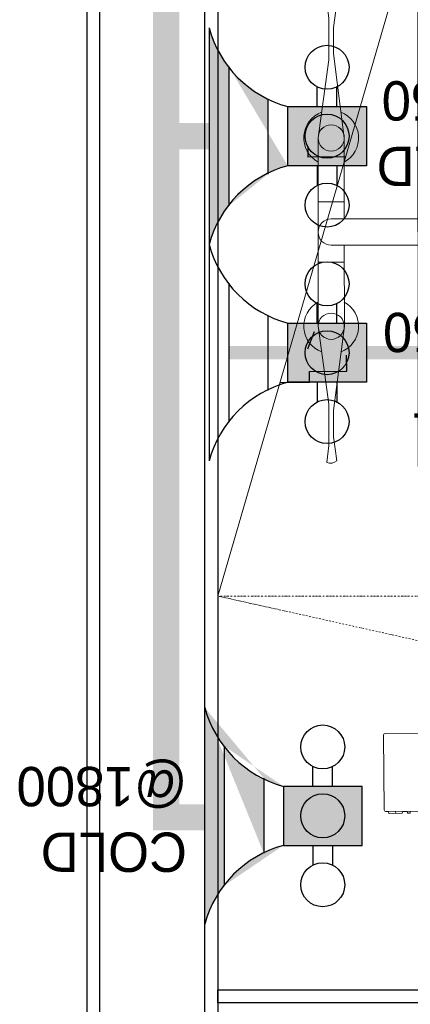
# Model space of a CAD drawing. Header units: millimetres. Extents: x 103872 to 294171, y 5570 to 32737.
# Tile 3 of 117: x 106762 to 107060, y 8499 to 9250. Entities that reach past the tile are written whole.
import ezdxf

# ---------------------------------------------------------------- set-up
doc = ezdxf.new("R2010")
doc.units = ezdxf.units.MM
doc.header["$LTSCALE"] = 2.5
doc.linetypes.add('CONTINOUS', pattern=[0])
doc.linetypes.add('DASHDOT2', pattern=[0.5, 0.25, -0.125, 0, -0.125])
for name, color, linetype, lineweight in [('00-ABM  HWS', 1, 'CONTINOUS', 0), ('CKD Dimensions', 7, 'Continuous', 0), ('CKD Equipments', 252, 'Continuous', 0), ('Dimension', 40, 'Continuous', 0), ('FURNITURES', 30, 'Continuous', 15), ('JMT-DWS', 200, 'Continuous', 0), ('K Equipment', 30, 'Continuous', 9), ('WALL', 132, 'Continuous', 25)]:
    doc.layers.add(name, color=color, linetype=linetype, lineweight=lineweight)
doc.layers.add('CKD Plumbing', color=6, linetype='Continuous')
doc.layers.add('kitchen equip1', color=8, linetype='Continuous')
doc.styles.get("Standard").update_dxf_attribs({"font": 'GOTHIC.TTF'})

# ---------------------------------------------------------------- blocks, each defined once
blk = doc.blocks.new('*U43')
at = {"color": 8}
for points in [[(0, 0), (6936.29847651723, 0), (6936.29847651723, -10), (0, -10)], [(0, -100), (6936.29847651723, -100), (6936.29847651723, -90), (0, -90)]]:
    blk.add_lwpolyline(points, close=True, dxfattribs=at)
blk = doc.blocks.new('*U42')
at = {"color": 8}
blk.add_lwpolyline([(0, 0), (5962.203618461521, 0), (5962.203618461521, -10), (0, -10)], close=True, dxfattribs=at)
blk = doc.blocks.new('awreg')
at = {"layer": 'K Equipment', "color": 8}
for p, q in [((60804.49864220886, 14506.406571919, -7.415310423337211), (60745.05922732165, 14498.12237261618, -7.415310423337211)), ((60804.49864220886, 14506.406571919, -7.415310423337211), (60947.97864257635, 14506.40670838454, -7.415310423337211)), ((60853.28005577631, 14486.4000181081, -7.415310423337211), (60853.26864212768, 14506.41001740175, -7.415310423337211)), ((60899.2000556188, 14486.40326224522, -7.415310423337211), (60899.19864266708, 14506.40326219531, -7.415310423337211)), ((60947.97864257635, 14506.40670838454, -7.415310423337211), (61007.41922668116, 14498.14090771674, -7.415310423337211)), ((60713.48922740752, 14498.1201422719, -7.415310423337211), (60700.73911228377, 14499.74924150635, -7.415310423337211)), ((60713.48922740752, 14498.1201422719, -7.415310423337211), (60745.05922732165, 14498.12237261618, -7.415310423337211)), ((60866.23934850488, 14496.41094253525, -7.415310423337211), (60866.22324182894, 14311.87248413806, -7.415310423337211)), ((60886.23934919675, 14496.40234662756, -7.415310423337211), (60886.22324181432, 14311.87388828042, -7.415310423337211)), ((61038.97922731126, 14498.1331373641, -7.415310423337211), (61007.41922668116, 14498.14090771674, -7.415310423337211)), ((61038.97922731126, 14498.1331373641, -7.415310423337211), (61051.75911280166, 14499.75404024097, -7.415310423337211)), ((60720.24947111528, 14494.67061987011, -7.415310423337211), (60701.86965273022, 14492.09932138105, -7.415310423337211)), ((60720.24947111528, 14494.67061987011, -7.415310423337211), (60740.25947176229, 14494.66203353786, -7.415310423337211)), ((60804.51005585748, 14486.39657262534, -7.415310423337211), (60740.25947176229, 14494.66203353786, -7.415310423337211)), ((60947.98005552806, 14486.40670843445, -7.415310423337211), (61012.24947179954, 14494.67124898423, -7.415310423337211)), ((61032.23947175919, 14494.67266122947, -7.415310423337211), (61012.24947179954, 14494.67124898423, -7.415310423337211)), ((61032.23947175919, 14494.67266122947, -7.415310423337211), (61050.62965185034, 14492.12396043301, -7.415310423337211)), ((60804.51005585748, 14486.39657262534, -7.415310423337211), (60866.23005573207, 14486.40093299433, -7.415310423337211)), ((60886.25005566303, 14486.40234735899, -7.415310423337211), (60947.98005552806, 14486.40670843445, -7.415310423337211)), ((60701.1854458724, 14430.20847034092, -7.415310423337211), (61051.18544487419, 14430.23672937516, -7.415310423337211)), ((60701.18650558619, 14415.20847037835, -7.415310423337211), (61051.18650458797, 14415.2367294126, -7.415310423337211)), ((60741.19998880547, 14224.3580781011, -7.415310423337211), (60741.1865657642, 14414.35807762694, -7.415310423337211)), ((60651.18897837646, 14380.20493808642, -7.415310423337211), (60651.22076978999, 13980.20493920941, -7.415310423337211)), ((60666.18897833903, 14380.2059978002, -7.415310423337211), (60666.22076975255, 13980.20599892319, -7.415310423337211)), ((61086.18897716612, 14380.23920216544, -7.415310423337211), (61086.22076857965, 13980.23920328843, -7.415310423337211)), ((61101.18897712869, 14380.24026187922, -7.415310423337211), (61101.22076854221, 13980.24026300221, -7.415310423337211)), ((60651.19363074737, 14314.35171959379, -7.415310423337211), (60841.19363027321, 14314.36514263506, -7.415310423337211)), ((60701.2232423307, 13945.20847167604, -7.415310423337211), (61051.22324133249, 13945.23673071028, -7.415310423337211)), ((60701.22430204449, 13930.20847171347, -7.415310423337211), (61051.22430104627, 13930.23673074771, -7.415310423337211))]:
    blk.add_line(p, q, dxfattribs=at)
for centre, radius in [((60804.48896418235, 14496.41585874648, -7.415310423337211), 10.00000000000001), ((60947.95273320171, 14496.42429121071, -7.415310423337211), 10.00000000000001), ((60947.95822350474, 14496.42429153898, -7.415310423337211), 10.00000000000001), ((60741.19363052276, 14314.35807787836, -7.415310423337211), 50), ((60741.19363052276, 14314.35807787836, -7.415310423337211), 25)]:
    blk.add_circle(centre, radius, dxfattribs=at)
for centre, radius, start, end in [((60804.48584855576, 14496.42053308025, -7.415310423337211), 20.92338643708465, 28.55392631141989, 159.6793813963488), ((60947.95584828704, 14496.42896586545, -7.415310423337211), 20.92338643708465, 20.32735284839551, 151.4528046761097), ((60876.21584839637, 14496.42474917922, -7.415310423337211), 10.00000000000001, 0.004440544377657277, 180.0033682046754), ((60707.6158205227, 14496.89483930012, -7.415310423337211), 7.486374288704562, 157.3856752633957, 219.5835589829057), ((61044.8258199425, 14496.91465968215, -7.415310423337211), 7.486374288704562, 320.4231758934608, 22.62105938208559), ((60804.48584855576, 14496.42053308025, -7.415310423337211), 20.92338643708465, 200.965808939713, 331.4528046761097), ((60947.95584828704, 14496.42896586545, -7.415310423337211), 20.92338643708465, 208.5539263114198, 339.0409255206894), ((60701.18897825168, 14380.20847046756, -7.415310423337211), 50, 90.0040478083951, 180.0040478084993), ((61051.18897725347, 14380.2367295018, -7.415310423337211), 50, 0.004047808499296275, 90.0040478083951), ((60701.18897825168, 14380.20847046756, -7.415310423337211), 35, 90.0040478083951, 180.0040478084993), ((61051.18897725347, 14380.2367295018, -7.415310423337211), 35, 0.004047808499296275, 90.0040478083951), ((60876.2232418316, 14311.8733004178, -7.415310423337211), 10.00000000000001, 180.0033682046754, 0.003368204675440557), ((60701.2207696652, 13980.20847159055, -7.415310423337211), 50, 180.0040478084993, 270.0040478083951), ((60701.2207696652, 13980.20847159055, -7.415310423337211), 35, 180.0040478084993, 270.0040478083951), ((61051.22076866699, 13980.2367306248, -7.415310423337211), 35, 270.0040478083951, 0.004047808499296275), ((61051.22076866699, 13980.2367306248, -7.415310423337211), 50, 270.0040478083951, 0.004047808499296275)]:
    blk.add_arc(centre, radius, start, end, dxfattribs=at)
blk = doc.blocks.new('G$C62143A14')
at = {"color": 8, "linetype": 'Continuous', "lineweight": 0}
for p, q in [((142.0875470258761, 481.1852514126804), (198.7842679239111, 481.7950532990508)), ((200.545551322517, 448.2120479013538), (200.1992440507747, 480.4101882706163)), ((139.3262575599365, 477.5726623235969), (139.4327257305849, 467.6720684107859)), ((139.3811635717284, 472.4668910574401), (140.778414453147, 472.7292441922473)), ((139.4796670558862, 477.7460875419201), (140.5940123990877, 477.9549554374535)), ((140.702684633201, 479.7702727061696), (141.0489919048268, 447.5721323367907)), ((140.702684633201, 479.7702727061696), (140.720371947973, 478.1257832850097)), ((139.5335452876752, 467.5132600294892), (140.7380646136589, 466.9571814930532)), ((139.5628874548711, 472.5014198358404), (139.5761947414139, 472.5038995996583)), ((140.8421255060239, 466.8056682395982), (140.8753785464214, 463.7139455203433)), ((140.8753992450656, 463.7139457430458), (139.5338229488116, 463.4624937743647)), ((139.5338229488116, 463.4624937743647), (139.5544213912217, 461.5473404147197)), ((140.9011019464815, 461.3247811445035), (139.5544213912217, 461.5473404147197))]:
    blk.add_line(p, q, dxfattribs=at)
at = {"color": 8, "linetype": 'Continuous', "lineweight": 0, "flags": 128}
blk.add_lwpolyline([(139.4690171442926, 477.7440953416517), (139.4701987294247, 477.744316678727), (139.4796670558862, 477.7460875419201)], dxfattribs=at)
at = {"color": 8, "linetype": 'Continuous', "lineweight": 0}
for centre, radius, start, end in [((142.1026040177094, 479.7853257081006), 1.39999999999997, 90.61622130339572, 180.6162213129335), ((198.7993247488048, 480.3951275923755), 1.400000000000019, 0.6162212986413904, 90.61622130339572), ((139.5012566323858, 477.5720925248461), 0.1749999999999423, 100.6162213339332, 179.8134450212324), ((140.5453824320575, 478.1238965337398), 0.1750000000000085, 280.6162212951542, 1.535620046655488), ((139.6076883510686, 467.6717320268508), 0.1749489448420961, 180.2997336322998, 244.6824734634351), ((140.6671702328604, 466.7971271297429), 0.1750370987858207, 359.7298026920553, 66.31908502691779)]:
    blk.add_arc(centre, radius, start, end, dxfattribs=at)
blk = doc.blocks.new('ARCH')
at = {"layer": 'FURNITURES', "color": 8}
blk.add_line((116050.9728629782, 9944.071539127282, -0.09354731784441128), (115720.8332951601, 8810.578745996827), dxfattribs=at)
at = {"layer": 'K Equipment', "color": 8, "linetype": 'DASHDOT2', "lineweight": 5, "ltscale": 2}
blk.add_line((117070.8332951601, 8510.578745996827), (115720.8332951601, 8810.578745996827), dxfattribs=at)
blk.add_lwpolyline([(117070.8332951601, 8810.578745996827), (115720.8332951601, 8810.578745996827), (115720.8332951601, 8510.578745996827), (117070.8332951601, 8510.578745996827)], close=True, dxfattribs=at)
at = {"layer": 'CKD Equipments', "color": 8, "ltscale": 0.25, "rotation": 90}
blk.add_blockref('G$C62143A14', (116328.9225786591, 8505.634033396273), dxfattribs=at)
at = {"layer": 'FURNITURES', "color": 8, "rotation": 89.99999999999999}
blk.add_blockref('awreg', (130303.6856474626, -51788.27504754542), dxfattribs=at)
at = {"layer": 'WALL', "color": 8, "xscale": -1, "rotation": 89.99999999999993}
blk.add_blockref('*U43', (115620.8332951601, 13310.57874609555), dxfattribs=at)
at = {"layer": 'WALL', "color": 8}
blk.add_blockref('*U42', (115720.8332951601, 8510.578745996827), dxfattribs=at)
blk = doc.blocks.new('G$C978481E4')
at = {"layer": 'CKD Plumbing'}
h = blk.add_hatch(color=1, dxfattribs=at)
h.dxf.hatch_style = 1
h.paths.add_polyline_path([(180.3019406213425, 225.000094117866), (120.3019406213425, 225.000094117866), (120.3019406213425, 270.000094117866), (180.3019406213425, 270.000094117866)])
h = blk.add_hatch(color=5, dxfattribs=at)
h.dxf.hatch_style = 1
h.paths.add_polyline_path([(180.3019406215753, 60.00003137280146), (120.3019406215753, 60.00003137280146), (120.3019406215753, 105.0000313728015), (180.3019406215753, 105.0000313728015)])
edge = h.paths.add_edge_path()
edge.add_arc((157.8019804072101, -22.49992884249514), 85.51310803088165, 15.25509999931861, 74.74490000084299)
edge.add_line((240.3019406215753, 165.0000313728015), (240.3019406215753, 3.137280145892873e-05))
edge.add_line((195.3019406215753, 54.12603137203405), (195.3019406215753, 111.3480313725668))
edge.add_arc((157.8019725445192, 187.5000235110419), 85.51312401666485, 285.25508075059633, 344.7448807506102, ccw=False)
edge.add_line((225.3019406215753, 135.5520313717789), (225.3019406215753, 29.47803137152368))
at = {"layer": 'CKD Plumbing', "color": 1}
for p, q in [((240.3019406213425, 165.000094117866), (240.3019406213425, 330.000094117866)), ((225.3019406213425, 194.4780941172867), (225.3019406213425, 300.5520941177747)), ((142.8019406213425, 270.000094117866), (142.8019406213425, 285.000094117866)), ((157.8019406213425, 270.000094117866), (157.8019406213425, 285.000094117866)), ((195.3019406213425, 276.3480941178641), (195.3019406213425, 219.1260941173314)), ((142.8019406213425, 225.000094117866), (142.8019406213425, 210.000094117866)), ((157.8019406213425, 225.000094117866), (157.8019406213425, 210.000094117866))]:
    blk.add_line(p, q, dxfattribs=at)
at = {"layer": 'CKD Plumbing', "color": 5}
for p, q in [((240.3019406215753, 3.137280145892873e-05), (240.3019406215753, 165.0000313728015)), ((225.3019406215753, 29.47803137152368), (225.3019406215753, 135.5520313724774)), ((142.8019406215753, 105.0000313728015), (142.8019406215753, 120.0000313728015)), ((157.8019406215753, 105.0000313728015), (157.8019406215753, 120.0000313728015)), ((195.3019406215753, 111.3480313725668), (195.3019406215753, 54.12603137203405)), ((142.8019406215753, 60.00003137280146), (142.8019406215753, 45.00003137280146)), ((157.8019406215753, 60.00003137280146), (157.8019406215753, 45.00003137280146))]:
    blk.add_line(p, q, dxfattribs=at)
at = {"layer": 'CKD Plumbing', "color": 1}
blk.add_lwpolyline([(180.3019406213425, 225.000094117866), (120.3019406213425, 225.000094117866), (120.3019406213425, 270.000094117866), (180.3019406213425, 270.000094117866)], close=True, dxfattribs=at)
at = {"layer": 'CKD Plumbing', "color": 5}
blk.add_lwpolyline([(180.3019406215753, 60.00003137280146), (120.3019406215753, 60.00003137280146), (120.3019406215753, 105.0000313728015), (180.3019406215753, 105.0000313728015)], close=True, dxfattribs=at)
at = {"layer": 'CKD Plumbing', "color": 1}
for centre in [(150.3019406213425, 300.000094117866), (150.3019406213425, 247.500094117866), (150.3019406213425, 195.000094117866)]:
    blk.add_circle(centre, 16.77051, dxfattribs=at)
at = {"layer": 'CKD Plumbing', "color": 5}
for centre in [(150.3019406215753, 135.0000313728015), (150.3019406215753, 82.50003137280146), (150.3019406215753, 30.00003137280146)]:
    blk.add_circle(centre, 16.77051, dxfattribs=at)
at = {"layer": 'CKD Plumbing', "color": 1}
for centre, start, end in [((157.8019406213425, 352.500094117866), 285.2550999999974, 344.7448999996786), ((157.8019406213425, 142.500094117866), 15.25509999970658, 74.74490000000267)]:
    blk.add_arc(centre, 85.51313999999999, start, end, dxfattribs=at)
at = {"layer": 'CKD Plumbing', "color": 5}
for centre, start, end in [((157.8019406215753, 187.5000313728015), 285.2550999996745, 344.7448999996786), ((157.8019406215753, -22.49996862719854), 15.25509999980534, 74.74490000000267)]:
    blk.add_arc(centre, 85.51314, start, end, dxfattribs=at)
at = {"layer": 'kitchen equip1', "ltscale": 700}
for p, q in [((186.0705251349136, 270.0975535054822, -5.889800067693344), (163.7190672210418, 269.9418828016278, -5.889800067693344)), ((163.7190672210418, 269.9418828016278, -5.889800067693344), (163.7756747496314, 261.8140799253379, -5.889800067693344)), ((163.7756747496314, 261.8140799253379, -5.889800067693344), (135.3283646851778, 261.6159535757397, -5.889800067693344)), ((135.3283646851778, 261.6159535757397, -5.889800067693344), (135.4132759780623, 249.4242492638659, -5.889800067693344)), ((164.9119411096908, 244.5495747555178, -5.889800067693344), (159.9240515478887, 231.3065153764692, -5.889800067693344)), ((164.9149012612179, 98.24204705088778, -5.889800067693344), (136.4675911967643, 98.04392070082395, -5.889800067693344)), ((164.9715087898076, 90.11424417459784, -5.889800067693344), (164.9149012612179, 98.24204705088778, -5.889800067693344))]:
    blk.add_line(p, q, dxfattribs=at)
at = {"layer": 'CKD Plumbing', "color": 7, "char_height": 30, "width": 251, "attachment_point": 1}
for s, insert in [('HOT\\P@450', (0, 297.0841901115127)), ('COLD\\P@450', (1, 120.5841901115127))]:
    blk.add_mtext(s, dxfattribs=dict(at, insert=insert))
blk = doc.blocks.new('G$C0C3C389A')
at = {"layer": 'CKD Dimensions'}
blk.add_blockref('G$C978481E4', (0, 0), dxfattribs=at)
blk = doc.blocks.new('G$C876A2DB4')
at = {"layer": 'CKD Plumbing'}
h = blk.add_hatch(color=5, dxfattribs=at)
h.dxf.hatch_style = 1
h.paths.add_polyline_path([(60, 105.0000313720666), (0, 105.0000313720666), (0, 60.00003137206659), (60, 60.00003137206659)])
edge = h.paths.add_edge_path()
edge.add_arc((37.50003978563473, 187.4999915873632), 85.51310803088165, 285.2550999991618, 344.7449000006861, ccw=False)
edge.add_line((120, 3.13720665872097e-05), (120, 165.0000313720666))
edge.add_line((75, 110.874031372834), (75, 53.65203137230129))
edge.add_arc((37.50003192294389, -22.4999607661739), 85.51312401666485, 15.2551192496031, 74.74491924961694)
edge.add_line((105, 29.44803137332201), (105, 135.5220313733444))
at = {"layer": 'CKD Plumbing', "color": 5}
for p, q in [((120, 165.0000313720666, 8910.120359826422), (120, 3.13720665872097e-05, 8910.120359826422)), ((105, 135.5220313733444, 8910.120359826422), (105, 29.44803137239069, 8910.120359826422)), ((22.5, 105.0000313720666, 8910.120359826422), (22.5, 120.0000313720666, 8910.120359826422)), ((37.5, 105.0000313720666, 8910.120359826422), (37.5, 120.0000313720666, 8910.120359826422)), ((75, 53.65203137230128, 8910.120359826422), (75, 110.874031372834, 8910.120359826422)), ((22.5, 60.00003137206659, 8910.120359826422), (22.5, 45.00003137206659, 8910.120359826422)), ((37.5, 60.00003137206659, 8910.120359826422), (37.5, 45.00003137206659, 8910.120359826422))]:
    blk.add_line(p, q, dxfattribs=at)
at = {"layer": 'CKD Plumbing', "color": 5, "elevation": 8910.120359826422}
blk.add_lwpolyline([(60, 105.0000313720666), (0, 105.0000313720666), (0, 60.00003137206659), (60, 60.00003137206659)], close=True, dxfattribs=at)
at = {"layer": 'CKD Plumbing', "color": 5}
for centre in [(30, 135.0000313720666, 8910.120359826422), (30, 82.50003137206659, 8910.120359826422), (30, 30.00003137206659, 8910.120359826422)]:
    blk.add_circle(centre, 16.77051, dxfattribs=at)
for centre, start, end in [((37.5, 187.5000313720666, 8910.120359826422), 285.2550999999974, 344.7449000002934), ((37.5, -22.49996862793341, 8910.120359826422), 15.25510000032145, 74.74490000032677)]:
    blk.add_arc(centre, 85.51314, start, end, dxfattribs=at)
at = {"layer": 'CKD Plumbing', "color": 7, "insert": (133.514179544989, 125.1905917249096, -83.88463124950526), "char_height": 30, "width": 251, "attachment_point": 1}
blk.add_mtext('COLD\\P@1800', dxfattribs=at)

msp = doc.modelspace()

# ---------------------------------------------------------------- block references
at = {"layer": 'Dimension'}
msp.add_blockref('ARCH', (-8807.984271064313, 0), dxfattribs=at)

# ---------------------------------------------------------------- next in the draw order: linework, layer by layer
at = {"layer": '00-ABM  HWS', "ltscale": 0.002, "const_width": 10, "elevation": -7.415310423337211}
msp.add_lwpolyline([(106921.1331840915, 8996.014804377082), (109454.0232591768, 8996.014804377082)], dxfattribs=at)
at = {"layer": 'JMT-DWS', "linetype": 'Continuous', "ltscale": 0.15, "const_width": 20}
msp.add_lwpolyline([(108202.8096642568, 9808.400155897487), (106873.3830775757, 9808.400155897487), (106873.3830775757, 8641.974443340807), (106917.8490240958, 8641.974443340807)], dxfattribs=at)
at = {"layer": 'JMT-DWS', "linetype": 'Continuous', "ltscale": 0.15, "const_width": 20, "elevation": -7.415310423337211}
msp.add_lwpolyline([(106921.1331840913, 9161.029867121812), (106873.3830775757, 9161.029867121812)], dxfattribs=at)

# ---------------------------------------------------------------- next in the draw order: block references
at = {"layer": 'CKD Dimensions', "ltscale": 0.25, "rotation": 180}
for name, p in [('G$C0C3C389A', (107146.4351247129, 9243.529898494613, -7.415310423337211)), ('G$C876A2DB4', (107022.8490240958, 8725.578777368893, -8910.120359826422))]:
    msp.add_blockref(name, p, dxfattribs=at)

doc.saveas('drawing.dxf')
